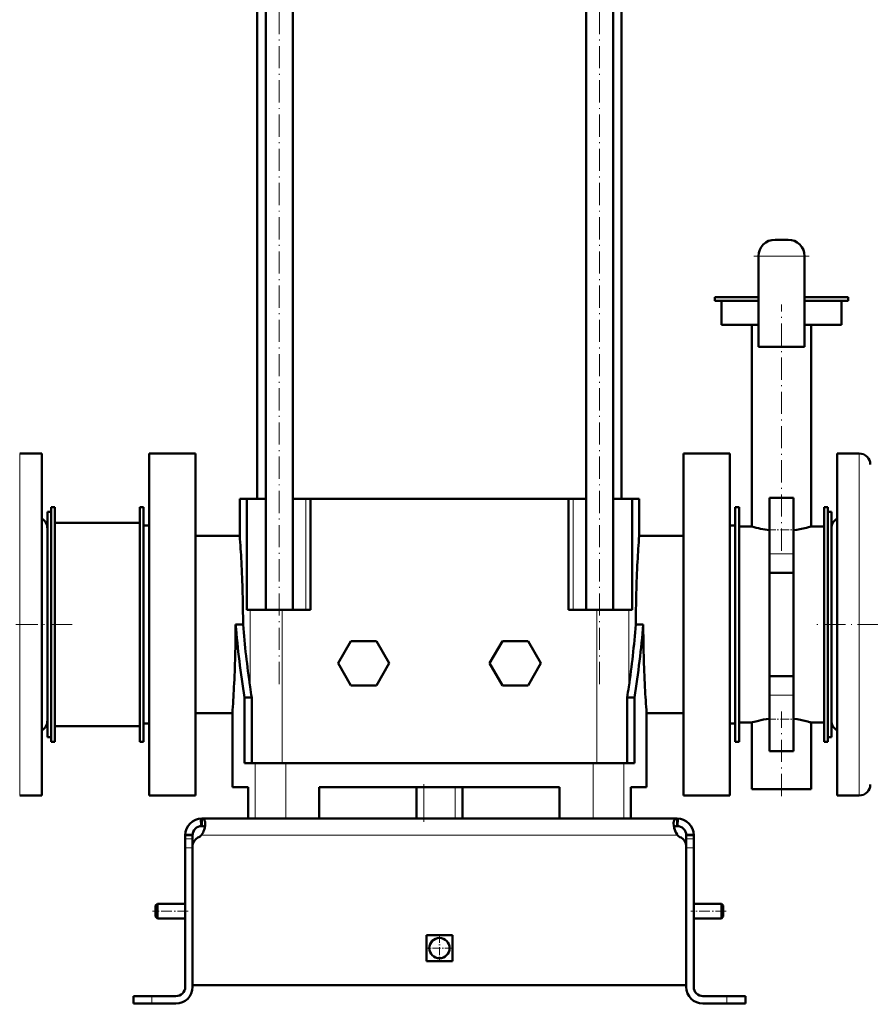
# Model space of a CAD drawing. Extents: x -1976 to 2357, y -1877 to 748.
# Tile 54 of 61: x 1609 to 2069, y -448 to 84. Entities that reach past the tile are written whole.
import ezdxf

# ---------------------------------------------------------------- set-up
doc = ezdxf.new("R2010")
doc.units = 0
doc.linetypes.add('DASHDOT', pattern=[18.5, 12, -3, 0.5, -3])

msp = doc.modelspace()

# ---------------------------------------------------------------- linework, layer by layer
at = {"color": 7, "linetype": 'DASHDOT', "lineweight": 18}
for p, q in [((1749.67, -275.15), (1749.67, 207.49)), ((1922.91, -275.15), (1922.91, 207.49)), ((2036.29, -43.82), (2006.29, -43.82)), ((2021.29, -203.09), (2021.29, -69.82)), ((1637.69, -242.93), (1476.89, -242.93)), ((2148.36, -242.93), (2039.19, -242.93)), ((2021.29, -335.73), (2021.29, -290.06)), ((1827.79, -349.63), (1827.79, -329.23))]:
    msp.add_line(p, q, dxfattribs=at)
at = {"color": 7, "lineweight": 50}
for p, q in [((1737.79, 102.57), (1737.79, -174.93)), ((1742.37, -234.93), (1742.37, 102.57)), ((1756.97, -234.93), (1756.97, 102.57)), ((1915.61, -234.93), (1915.61, 102.57)), ((1930.21, -234.93), (1930.21, 102.57)), ((1934.79, -174.93), (1934.79, 102.57)), ((2017.79, -34.82), (2024.79, -34.82)), ((2008.79, -43.82), (2008.79, -92.82)), ((2033.79, -43.82), (2033.79, -92.82)), ((2008.79, -65.93), (1985.29, -65.93)), ((1985.29, -67.93), (1985.29, -65.93)), ((2008.79, -67.93), (1985.29, -67.93)), ((1988.79, -80.93), (1988.79, -67.93)), ((2057.29, -65.93), (2033.79, -65.93)), ((2057.29, -67.93), (2033.79, -67.93)), ((2053.79, -80.93), (2053.79, -67.93)), ((2057.29, -67.93), (2057.29, -65.93)), ((2008.79, -80.93), (1988.79, -80.93)), ((2005.29, -189.93), (2005.29, -80.93)), ((2053.79, -80.93), (2033.79, -80.93)), ((2037.29, -189.93), (2037.29, -80.93)), ((2008.79, -92.82), (2033.79, -92.82)), ((1621.29, -150.43), (1609.29, -150.43)), ((1621.29, -150.43), (1621.29, -198.58)), ((1679.29, -150.43), (1679.29, -242.93)), ((1679.29, -150.43), (1704.29, -150.43)), ((1704.29, -150.43), (1704.29, -242.93)), ((1968.29, -242.93), (1968.29, -150.43)), ((1993.29, -150.43), (1968.29, -150.43)), ((1993.29, -242.93), (1993.29, -150.43)), ((2051.29, -287.27), (2051.29, -150.43)), ((2051.29, -150.43), (2063.29, -150.43)), ((1728.29, -174.93), (1732.06, -174.93)), ((1728.29, -174.93), (1728.29, -194.93)), ((1742.37, -174.93), (1732.06, -174.93)), ((1732.06, -234.93), (1732.06, -174.93)), ((1763.95, -174.93), (1756.97, -174.93)), ((1766.51, -174.93), (1763.95, -174.93)), ((1766.51, -234.93), (1766.51, -174.93)), ((1766.51, -174.93), (1900.24, -174.93)), ((1900.24, -174.93), (1906.07, -174.93)), ((1906.07, -234.93), (1906.07, -174.93)), ((1908.64, -174.93), (1906.07, -174.93)), ((1915.61, -174.93), (1908.64, -174.93)), ((1940.52, -174.93), (1930.21, -174.93)), ((1940.52, -234.93), (1940.52, -174.93)), ((1940.52, -174.93), (1944.29, -174.93)), ((1944.29, -194.93), (1944.29, -174.93)), ((2014.79, -204.66), (2014.79, -174.43)), ((2014.79, -174.43), (2027.79, -174.43)), ((2027.79, -204.66), (2027.79, -174.43)), ((1626.29, -179.43), (1628.29, -179.43)), ((1626.29, -306.43), (1626.29, -179.43)), ((1628.29, -306.43), (1628.29, -179.43)), ((1674.29, -179.43), (1676.29, -179.43)), ((1674.29, -306.43), (1674.29, -179.43)), ((1676.29, -306.43), (1676.29, -179.43)), ((1998.29, -179.43), (1996.29, -179.43)), ((1996.29, -179.43), (1996.29, -306.43)), ((1998.29, -179.43), (1998.29, -306.43)), ((2046.29, -179.43), (2044.29, -179.43)), ((2044.29, -179.43), (2044.29, -306.43)), ((2046.29, -179.43), (2046.29, -306.43)), ((1624.29, -272.17), (1624.29, -181.93)), ((1624.29, -181.93), (1626.29, -181.93)), ((2046.29, -181.93), (2046.29, -213.68)), ((2048.29, -181.93), (2046.29, -181.93)), ((2048.29, -181.93), (2048.29, -213.68)), ((1628.29, -297.93), (1628.29, -187.93)), ((1628.29, -187.93), (1674.29, -187.93)), ((1679.29, -189.43), (1676.29, -189.43)), ((1676.29, -189.43), (1676.29, -296.43)), ((1996.29, -189.43), (1993.29, -189.43)), ((1998.29, -189.93), (2005.29, -189.93)), ((1998.29, -189.93), (1998.29, -295.93)), ((2037.29, -189.93), (2044.29, -189.93)), ((2048.29, -267.86), (2048.29, -190.93)), ((1728.29, -194.93), (1704.29, -194.93)), ((1968.29, -194.93), (1944.29, -194.93)), ((1621.29, -198.58), (1621.29, -335.43)), ((2014.79, -204.66), (2014.79, -214.92)), ((2027.79, -204.66), (2027.79, -214.92)), ((2027.79, -214.92), (2014.79, -214.92)), ((2014.79, -214.92), (2014.79, -270.93)), ((2027.79, -214.92), (2027.79, -270.93)), ((2046.29, -213.68), (2046.29, -303.93)), ((2048.29, -213.68), (2048.29, -303.93)), ((1733.9, -234.93), (1732.06, -234.93)), ((1751.19, -234.93), (1733.9, -234.93)), ((1766.51, -234.93), (1751.19, -234.93)), ((1921.39, -234.93), (1906.07, -234.93)), ((1938.68, -234.93), (1921.39, -234.93)), ((1940.52, -234.93), (1938.68, -234.93)), ((1679.29, -242.93), (1679.29, -335.43)), ((1704.29, -242.93), (1704.29, -335.43)), ((1726.06, -242.93), (1726.08, -242.93)), ((1729.48, -242.93), (1726.08, -242.93)), ((1729.48, -242.93), (1730.07, -242.96)), ((1730.07, -242.96), (1730.07, -242.93)), ((1942.51, -242.93), (1942.51, -242.96)), ((1942.51, -242.96), (1943.11, -242.93)), ((1943.11, -242.93), (1946.5, -242.93)), ((1946.5, -242.93), (1946.52, -242.93)), ((1968.29, -335.43), (1968.29, -242.93)), ((1993.29, -335.43), (1993.29, -242.93)), ((1788.36, -251.93), (1781.43, -263.93)), ((1802.22, -251.93), (1788.36, -251.93)), ((1809.15, -263.93), (1802.22, -251.93)), ((1863.43, -263.93), (1870.36, -251.93)), ((1870.36, -251.93), (1884.22, -251.93)), ((1884.22, -251.93), (1891.15, -263.93)), ((1781.43, -263.93), (1788.36, -275.93)), ((1802.22, -275.93), (1809.15, -263.93)), ((1870.36, -275.93), (1863.43, -263.93)), ((1891.15, -263.93), (1884.22, -275.93)), ((2027.79, -270.93), (2014.79, -270.93)), ((2014.79, -270.93), (2014.79, -281.19)), ((2027.79, -270.93), (2027.79, -281.19)), ((2048.29, -294.93), (2048.29, -267.86)), ((1624.29, -303.93), (1624.29, -272.17)), ((1788.36, -275.93), (1802.22, -275.93)), ((1884.22, -275.93), (1870.36, -275.93)), ((2014.79, -311.43), (2014.79, -281.19)), ((2027.79, -311.43), (2027.79, -281.19)), ((1730.82, -317.93), (1730.82, -282.36)), ((1734.78, -282.36), (1730.82, -282.36)), ((1734.78, -317.93), (1734.78, -282.36)), ((1937.8, -317.93), (1937.8, -282.36)), ((1937.8, -282.36), (1941.76, -282.36)), ((1941.76, -317.93), (1941.76, -282.36)), ((2051.29, -335.43), (2051.29, -287.27)), ((1704.29, -290.93), (1724.29, -290.93)), ((1724.29, -330.93), (1724.29, -290.93)), ((1948.29, -290.93), (1968.29, -290.93)), ((1948.29, -330.93), (1948.29, -290.93)), ((1674.29, -297.93), (1628.29, -297.93)), ((1676.29, -296.43), (1679.29, -296.43)), ((1993.29, -296.43), (1996.29, -296.43)), ((2005.29, -295.93), (1998.29, -295.93)), ((2005.29, -295.93), (2005.64, -295.82)), ((2005.29, -331.93), (2005.29, -295.93)), ((2044.29, -295.93), (2037.29, -295.93)), ((2037.29, -331.93), (2037.29, -295.93)), ((1624.29, -303.93), (1626.29, -303.93)), ((1626.29, -306.43), (1628.29, -306.43)), ((1674.29, -306.43), (1676.29, -306.43)), ((1998.29, -306.43), (1996.29, -306.43)), ((2046.29, -306.43), (2044.29, -306.43)), ((2048.29, -303.93), (2046.29, -303.93)), ((2014.79, -311.43), (2027.79, -311.43)), ((1730.82, -317.93), (1736.64, -317.93)), ((1736.64, -317.93), (1753.24, -317.93)), ((1753.24, -317.93), (1919.34, -317.93)), ((1919.34, -317.93), (1935.94, -317.93)), ((1935.94, -317.93), (1941.76, -317.93)), ((1621.29, -335.43), (1609.29, -335.43)), ((1679.29, -335.43), (1704.29, -335.43)), ((1732.8, -330.93), (1724.29, -330.93)), ((1732.8, -330.93), (1732.8, -347.93)), ((1771.29, -347.93), (1771.29, -330.93)), ((1901.29, -330.93), (1771.29, -330.93)), ((1823.79, -347.93), (1823.79, -330.93)), ((1848.79, -347.93), (1848.79, -330.93)), ((1901.29, -330.93), (1901.29, -347.93)), ((1939.78, -330.93), (1939.78, -347.93)), ((1948.29, -330.93), (1939.78, -330.93)), ((1939.78, -347.93), (1939.78, -330.93)), ((1993.29, -335.43), (1968.29, -335.43)), ((2005.64, -331.93), (2005.29, -331.93)), ((2021.29, -331.93), (2005.64, -331.93)), ((2037.29, -331.93), (2021.29, -331.93)), ((2051.29, -335.43), (2063.29, -335.43)), ((1707.3, -347.94), (1707.52, -351.93)), ((1707.79, -347.93), (1836.29, -347.93)), ((1707.79, -347.93), (1707.79, -347.94)), ((1707.79, -347.94), (1707.79, -351.93)), ((1736.64, -347.93), (1732.8, -347.93)), ((1753.24, -347.93), (1736.64, -347.93)), ((1771.29, -347.93), (1753.24, -347.93)), ((1964.79, -347.93), (1836.29, -347.93)), ((1919.34, -347.93), (1901.29, -347.93)), ((1935.94, -347.93), (1919.34, -347.93)), ((1939.78, -347.93), (1935.94, -347.93)), ((1964.79, -347.93), (1964.79, -347.94)), ((1964.79, -347.94), (1964.79, -351.93)), ((1965.28, -347.94), (1965.06, -351.93)), ((1698.8, -356.49), (1702.8, -356.68)), ((1707.79, -356.49), (1707.79, -356.93)), ((1707.79, -356.61), (1707.79, -356.93)), ((1964.79, -356.49), (1964.79, -356.61)), ((1964.79, -356.61), (1964.79, -356.93)), ((1973.78, -356.49), (1969.79, -356.68)), ((1698.79, -356.93), (1702.79, -356.93)), ((1698.79, -356.93), (1698.79, -358.81)), ((1698.79, -358.81), (1698.79, -363.79)), ((1702.79, -356.93), (1702.79, -358.81)), ((1702.79, -358.81), (1702.79, -362.68)), ((1969.79, -356.93), (1969.79, -358.81)), ((1973.79, -356.93), (1969.79, -356.93)), ((1969.79, -358.81), (1969.79, -363.79)), ((1973.79, -356.93), (1973.79, -358.81)), ((1973.79, -358.81), (1973.79, -363.79)), ((1698.79, -438.93), (1698.79, -363.79)), ((1702.79, -437.93), (1702.79, -362.69)), ((1702.79, -438.93), (1702.79, -363.79)), ((1969.79, -362.69), (1969.79, -437.93)), ((1969.79, -438.93), (1969.79, -363.79)), ((1973.79, -363.79), (1973.79, -438.93)), ((1682.79, -394.93), (1683.79, -393.93)), ((1683.79, -393.93), (1683.79, -397.93)), ((1698.79, -393.93), (1683.79, -393.93)), ((1988.79, -393.93), (1973.79, -393.93)), ((1988.79, -393.93), (1988.79, -397.93)), ((1989.79, -394.93), (1988.79, -393.93)), ((1682.79, -394.93), (1682.79, -397.93)), ((1682.79, -397.93), (1682.79, -400.93)), ((1683.79, -397.93), (1683.79, -401.93)), ((1988.79, -397.93), (1988.79, -401.93)), ((1989.79, -394.93), (1989.79, -397.93)), ((1989.79, -397.93), (1989.79, -400.93)), ((1682.79, -400.93), (1683.79, -401.93)), ((1698.79, -401.93), (1683.79, -401.93)), ((1988.79, -401.93), (1973.79, -401.93)), ((1989.79, -400.93), (1988.79, -401.93)), ((1829.29, -410.93), (1836.29, -410.93)), ((1829.29, -410.93), (1829.29, -424.93)), ((1836.29, -410.93), (1843.29, -410.93)), ((1843.29, -410.93), (1843.29, -424.93)), ((1829.29, -424.93), (1836.29, -424.93)), ((1836.29, -424.93), (1843.29, -424.93)), ((1836.29, -437.93), (1702.79, -437.93)), ((1836.29, -437.93), (1969.79, -437.93)), ((1680.79, -443.93), (1670.79, -443.93)), ((1670.79, -443.93), (1670.79, -447.93)), ((1693.79, -443.93), (1680.79, -443.93)), ((1978.79, -443.93), (1991.79, -443.93)), ((1991.79, -443.93), (2001.79, -443.93)), ((2001.79, -443.93), (2001.79, -447.93)), ((1680.79, -447.93), (1670.79, -447.93)), ((1680.79, -447.93), (1693.79, -447.93)), ((1991.79, -447.93), (1978.79, -447.93)), ((1991.79, -447.93), (2001.79, -447.93))]:
    msp.add_line(p, q, dxfattribs=at)
at = {"color": 7, "lineweight": 18}
for p, q in [((2008.79, -43.82), (2033.79, -43.82)), ((1609.29, -150.43), (1609.29, -198.58)), ((2063.29, -287.27), (2063.29, -150.43)), ((1763.95, -174.93), (1763.95, -234.93)), ((1908.64, -234.93), (1908.64, -174.93)), ((1609.29, -198.58), (1609.29, -335.43)), ((2014.79, -204.66), (2027.79, -204.66)), ((1733.9, -234.93), (1733.9, -276.55)), ((1751.19, -234.93), (1751.19, -317.93)), ((1921.39, -234.93), (1921.39, -317.93)), ((1938.68, -234.93), (1938.68, -276.55)), ((2014.79, -281.19), (2027.79, -281.19)), ((2063.29, -335.43), (2063.29, -287.27)), ((1736.64, -317.93), (1736.64, -347.93)), ((1753.24, -347.93), (1753.24, -317.93)), ((1919.34, -317.93), (1919.34, -347.93)), ((1935.94, -317.93), (1935.94, -347.93)), ((1827.79, -347.93), (1827.79, -330.93)), ((1844.79, -347.93), (1844.79, -330.93)), ((1698.79, -358.81), (1702.79, -358.81)), ((1707.79, -356.93), (1836.29, -356.93)), ((1964.79, -356.93), (1836.29, -356.93)), ((1973.79, -358.81), (1969.79, -358.81)), ((1698.79, -363.79), (1702.79, -363.79)), ((1973.79, -363.79), (1969.79, -363.79)), ((1680.79, -443.93), (1680.79, -447.93)), ((1991.79, -443.93), (1991.79, -447.93))]:
    msp.add_line(p, q, dxfattribs=at)
at = {"color": 7, "linetype": 'DASHDOT', "lineweight": 18, "ltscale": 0.390002}
for p, q in [((2013.49, -191.66), (2029.09, -191.66)), ((2013.49, -294.19), (2029.09, -294.19))]:
    msp.add_line(p, q, dxfattribs=at)
at = {"color": 7, "linetype": 'DASHDOT', "lineweight": 18, "ltscale": 0.120013}
for p, q in [((1703.19, -363.79), (1698.39, -363.79)), ((1974.19, -363.79), (1969.39, -363.79))]:
    msp.add_line(p, q, dxfattribs=at)
at = {"color": 7, "linetype": 'DASHDOT', "lineweight": 18, "ltscale": 0.479999}
msp.add_line((1700.39, -397.93), (1681.19, -397.93), dxfattribs=at)
at = {"color": 7, "linetype": 'DASHDOT', "lineweight": 18, "ltscale": 0.480032}
msp.add_line((1991.39, -397.93), (1972.19, -397.93), dxfattribs=at)
at = {"color": 7, "linetype": 'DASHDOT', "lineweight": 18, "ltscale": 0.3575}
msp.add_line((1836.29, -410.78), (1836.29, -425.08), dxfattribs=at)
at = {"color": 7, "linetype": 'DASHDOT', "lineweight": 18, "ltscale": 0.357501}
msp.add_line((1843.44, -417.93), (1829.14, -417.93), dxfattribs=at)
at = {"color": 7, "linetype": 'DASHDOT', "lineweight": 18, "ltscale": 0.12}
msp.add_line((1680.79, -448.33), (1680.79, -443.53), dxfattribs=at)
at = {"color": 7, "linetype": 'DASHDOT', "lineweight": 18, "ltscale": 0.120015}
msp.add_line((1991.79, -443.53), (1991.79, -448.33), dxfattribs=at)
at = {"color": 7, "lineweight": 50}
for points in [[(2027.79, -191.98), (2029.5, -191.74), (2031.11, -191.45), (2033.06, -191.05), (2034.74, -190.64), (2035.89, -190.33), (2037.29, -189.93)], [(2005.64, -295.82), (2007.46, -295.31), (2008.83, -294.97), (2010.15, -294.67), (2011.6, -294.37), (2013.15, -294.1), (2014.79, -293.87)], [(2035.49, -295.41), (2032.99, -294.79), (2031.48, -294.47), (2029.69, -294.15), (2027.79, -293.87)], [(1707.79, -347.94), (1708.15, -347.99), (1708.47, -348.08), (1708.84, -348.28), (1709.14, -348.56), (1709.38, -348.94), (1709.5, -349.26), (1709.59, -349.62), (1709.65, -350.08), (1709.67, -350.58)], [(1709.67, -350.58), (1709.59, -351.67), (1709.37, -352.84), (1709.01, -354.05), (1708.75, -354.7), (1708.45, -355.35), (1708.14, -355.93), (1707.79, -356.49)], [(1964.79, -347.94), (1964.43, -347.99), (1964.11, -348.08), (1963.74, -348.28), (1963.44, -348.56), (1963.21, -348.94), (1963.08, -349.26), (1963, -349.62), (1962.93, -350.08), (1962.91, -350.58)], [(1962.91, -350.58), (1962.99, -351.67), (1963.21, -352.84), (1963.58, -354.05), (1963.83, -354.7), (1964.13, -355.35), (1964.44, -355.93), (1964.79, -356.49)], [(1707.79, -351.93), (1708.51, -352.02), (1708.81, -352.11), (1709.07, -352.23), (1709.27, -352.38), (1709.43, -352.56)], [(1963.15, -352.57), (1963.31, -352.38), (1963.52, -352.23), (1963.77, -352.11), (1964.07, -352.02), (1964.79, -351.93)], [(1964.79, -351.93), (1964.07, -352.02), (1963.77, -352.11), (1963.52, -352.23), (1963.31, -352.38), (1963.15, -352.56)], [(1964.79, -356.49), (1964.29, -355.66), (1963.87, -354.79), (1963.52, -353.9), (1963.31, -353.23), (1963.15, -352.56)]]:
    msp.add_lwpolyline(points, dxfattribs=at)
msp.add_circle((1836.29, -417.93), 5.5, dxfattribs=at)
for centre, radius, start, end in [((2017.79, -43.82), 9, 90, 180), ((2024.79, -43.82), 9, 360, 90), ((2063.29, -156.43), 6, 0, 90), ((1618.29, -190.93), 6, 0, 60), ((2054.29, -190.93), 6, 120, 180), ((2023.33, -130.36), 62.24, 253.1528, 257.6122), ((2021.84, -137.06), 55.37, 257.6274, 262.6845), ((1075.74, -243.27), 654.34, 3.00366, 4.23717), ((2596.88, -243.27), 654.38, 175.76287, 176.99632), ((1082.27, -242.95), 647.8, 0.00198, 3.00533), ((2590.31, -242.95), 647.8, 176.99468, 179.99802), ((1074.26, -242.9), 651.81, 357.01317, 359.99806), ((2261.14, -198.55), 536.9, 184.7407, 188.9806), ((2266.97, -198.71), 538.72, 184.7121, 188.3082), ((1405.61, -198.71), 538.72, 351.6918, 355.2879), ((1411.44, -198.55), 536.9, 351.0194, 355.2593), ((2598.33, -242.9), 651.8, 180.00195, 182.98684), ((1067.73, -242.58), 658.34, 355.78877, 357.01477), ((2276.78, -197.37), 548.62, 188.2988, 188.9124), ((1395.92, -197.39), 548.5, 351.0876, 351.7014), ((2604.82, -242.58), 658.3, 182.9852, 184.21126), ((1618.29, -294.93), 6, 300, 360), ((2018.61, -357.79), 64.62, 73.1926, 74.8571), ((2054.29, -294.93), 6, 180, 240), ((2063.29, -329.43), 6, 270, 360), ((1707.79, -356.93), 9, 90, 180), ((1964.79, -356.93), 9, 360, 90), ((1707.79, -356.93), 5, 90, 180), ((1702.67, -351.84), 7, 295.2697, 317.0371), ((1964.79, -356.93), 5, 360, 90), ((1969.91, -351.84), 7, 222.9629, 244.7303), ((1707.79, -362.69), 5, 115.2697, 180), ((1964.79, -362.69), 5, 0, 64.7303), ((1693.79, -438.93), 9, 270, 0), ((1693.79, -438.93), 5, 270, 0), ((1978.79, -438.93), 9, 180, 270), ((1978.79, -438.93), 5, 180, 270)]:
    msp.add_arc(centre, radius, start, end, dxfattribs=at)

doc.saveas('drawing.dxf')
